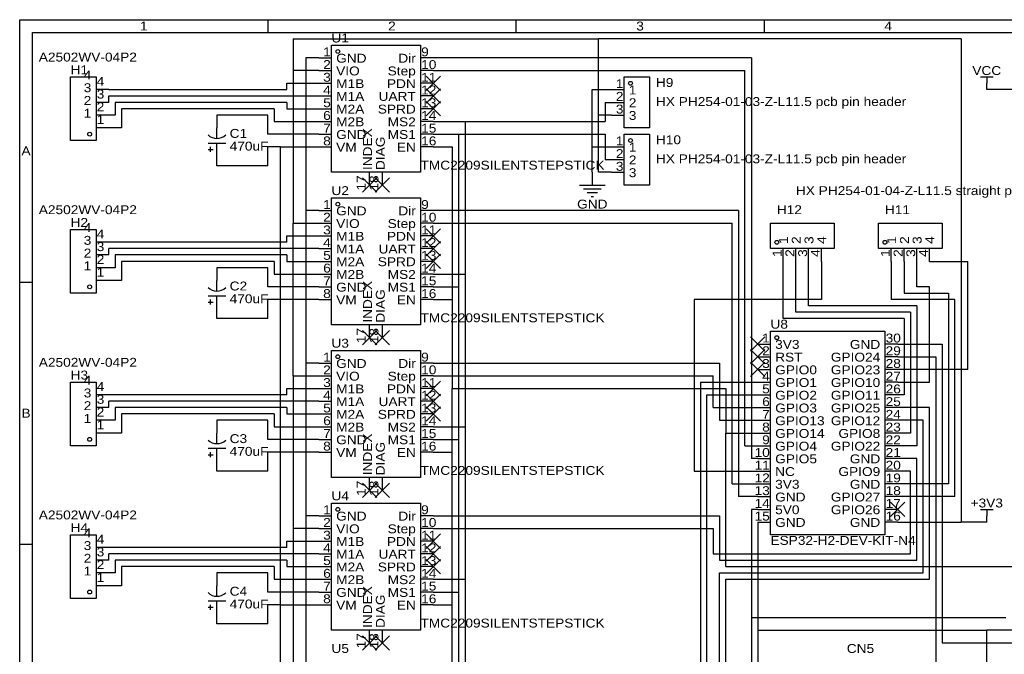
# Model space of a CAD drawing. Header units: millimetres. Extents: x 0 to 297, y 0 to 210.
# Tile 2 of 3: x 0 to 197, y 83 to 210. Entities that reach past the tile are written whole.
import ezdxf
from ezdxf.enums import TextEntityAlignment as Align

# ---------------------------------------------------------------- set-up
doc = ezdxf.new("R2010")
doc.units = ezdxf.units.MM
doc.header["$MEASUREMENT"] = 0
doc.styles.get("Standard").update_dxf_attribs({"font": 'arial.ttf'})

msp = doc.modelspace()

# ---------------------------------------------------------------- linework, layer by layer
at = {"color": 1, "true_color": 0xa00000}
for points in [[(0, 209.55), (297.18, 209.55), (297.18, 0), (0, 0)], [(2.54, 207.01), (294.64, 207.01), (294.64, 2.54), (2.54, 2.54)], [(62.23, 204.47), (80.01, 204.47), (80.01, 179.07), (62.23, 179.07)], [(15.24, 185.42), (10.16, 185.42), (10.16, 198.12), (15.24, 198.12)], [(120.65, 198.12), (125.73, 198.12), (125.73, 187.96), (120.65, 187.96)], [(120.65, 186.69), (125.73, 186.69), (125.73, 176.53), (120.65, 176.53)], [(62.23, 173.99), (80.01, 173.99), (80.01, 148.59), (62.23, 148.59)], [(15.24, 154.94), (10.16, 154.94), (10.16, 167.64), (15.24, 167.64)], [(149.86, 163.83), (149.86, 168.91), (162.56, 168.91), (162.56, 163.83)], [(171.45, 163.83), (171.45, 168.91), (184.15, 168.91), (184.15, 163.83)], [(149.86, 147.32), (172.72, 147.32), (172.72, 106.68), (149.86, 106.68)], [(62.23, 143.51), (80.01, 143.51), (80.01, 118.11), (62.23, 118.11)], [(15.24, 124.46), (10.16, 124.46), (10.16, 137.16), (15.24, 137.16)], [(62.23, 113.03), (80.01, 113.03), (80.01, 87.63), (62.23, 87.63)], [(15.24, 93.98), (10.16, 93.98), (10.16, 106.68), (15.24, 106.68)]]:
    msp.add_lwpolyline(points, close=True, dxfattribs=at)
for points in [[(49.53, 209.55), (49.53, 207.01)], [(99.06, 209.55), (99.06, 207.01)], [(148.59, 209.55), (148.59, 207.01)], [(191.77, 198.12), (194.31, 198.12)], [(193.04, 198.12), (193.04, 196.85)], [(39.37, 185.93), (39.37, 187.96)], [(37.59, 184.91), (41.15, 184.91)], [(39.37, 182.88), (39.37, 184.91)], [(37.59, 183.64), (38.61, 183.64)], [(38.1, 183.13), (38.1, 184.15)], [(111.76, 176.53), (116.84, 176.53)], [(112.52, 175.77), (116.08, 175.77)], [(113.28, 175.01), (115.32, 175.01)], [(114.05, 174.24), (114.55, 174.24)], [(39.37, 155.45), (39.37, 157.48)], [(0, 157.16), (2.54, 157.16)], [(37.59, 154.43), (41.15, 154.43)], [(38.1, 152.65), (38.1, 153.67)], [(39.37, 152.4), (39.37, 154.43)], [(37.59, 153.16), (38.61, 153.16)], [(39.37, 124.97), (39.37, 127)], [(37.59, 123.95), (41.15, 123.95)], [(39.37, 121.92), (39.37, 123.95)], [(37.59, 122.68), (38.61, 122.68)], [(38.1, 122.17), (38.1, 123.19)], [(191.77, 111.76), (194.31, 111.76)], [(193.04, 111.76), (193.04, 110.49)], [(0, 104.78), (2.54, 104.78)], [(39.37, 94.49), (39.37, 96.52)], [(37.59, 93.47), (41.15, 93.47)], [(38.1, 91.69), (38.1, 92.71)], [(39.37, 91.44), (39.37, 93.47)], [(37.59, 92.2), (38.61, 92.2)]]:
    msp.add_lwpolyline(points, dxfattribs=at)
at = {"color": 1, "true_color": 0x008800}
for points in [[(54.61, 205.74), (54.61, 199.39)], [(54.61, 205.74), (115.57, 205.74)], [(115.57, 190.5), (115.57, 205.74)], [(187.96, 205.74), (115.57, 205.74)], [(187.96, 205.74), (187.96, 109.22)], [(57.15, 201.93), (57.15, 186.69)], [(59.69, 201.93), (57.15, 201.93)], [(146.05, 201.93), (82.55, 201.93)], [(146.05, 201.93), (146.05, 121.92)], [(59.69, 199.39), (54.61, 199.39)], [(54.61, 199.39), (54.61, 168.91)], [(82.55, 199.39), (144.78, 199.39)], [(144.78, 124.46), (144.78, 199.39)], [(53.34, 195.58), (53.34, 196.85)], [(53.34, 196.85), (59.69, 196.85)], [(17.78, 195.58), (53.34, 195.58)], [(114.3, 184.15), (114.3, 195.58)], [(114.3, 195.58), (118.11, 195.58)], [(200.66, 195.58), (193.04, 195.58)], [(17.78, 193.04), (17.78, 194.31)], [(17.78, 194.31), (59.69, 194.31)], [(19.05, 193.04), (19.05, 190.5)], [(53.34, 193.04), (19.05, 193.04)], [(53.34, 193.04), (53.34, 191.77)], [(116.84, 193.04), (118.11, 193.04)], [(116.84, 193.04), (116.84, 189.23)], [(20.32, 191.77), (20.32, 187.96)], [(50.8, 191.77), (20.32, 191.77)], [(50.8, 191.77), (50.8, 189.23)], [(53.34, 191.77), (59.69, 191.77)], [(19.05, 190.5), (17.78, 190.5)], [(49.53, 190.5), (39.37, 190.5)], [(49.53, 186.69), (49.53, 190.5)], [(50.8, 189.23), (59.69, 189.23)], [(82.55, 189.23), (88.9, 189.23)], [(88.9, 189.23), (116.84, 189.23)], [(88.9, 189.23), (88.9, 158.75)], [(118.11, 190.5), (115.57, 190.5)], [(115.57, 179.07), (115.57, 190.5)], [(20.32, 187.96), (17.78, 187.96)], [(57.15, 186.69), (49.53, 186.69)], [(57.15, 186.69), (57.15, 171.45)], [(59.69, 186.69), (57.15, 186.69)], [(82.55, 186.69), (87.63, 186.69)], [(87.63, 186.69), (116.84, 186.69)], [(87.63, 156.21), (87.63, 186.69)], [(116.84, 186.69), (116.84, 181.61)], [(52.07, 184.15), (49.53, 184.15)], [(49.53, 180.34), (49.53, 184.15)], [(52.07, 184.15), (59.69, 184.15)], [(52.07, 153.67), (52.07, 184.15)], [(82.55, 184.15), (86.36, 184.15)], [(86.36, 184.15), (86.36, 153.67)], [(114.3, 179.07), (114.3, 184.15)], [(114.3, 184.15), (118.11, 184.15)], [(116.84, 181.61), (118.11, 181.61)], [(49.53, 180.34), (39.37, 180.34)], [(118.11, 179.07), (115.57, 179.07)], [(57.15, 171.45), (57.15, 156.21)], [(59.69, 171.45), (57.15, 171.45)], [(143.51, 171.45), (82.55, 171.45)], [(143.51, 171.45), (143.51, 114.3)], [(54.61, 168.91), (59.69, 168.91)], [(54.61, 138.43), (54.61, 168.91)], [(82.55, 168.91), (142.24, 168.91)], [(142.24, 116.84), (142.24, 168.91)], [(53.34, 165.1), (17.78, 165.1)], [(53.34, 165.1), (53.34, 166.37)], [(53.34, 166.37), (59.69, 166.37)], [(17.78, 162.56), (17.78, 163.83)], [(59.69, 163.83), (17.78, 163.83)], [(19.05, 162.56), (19.05, 160.02)], [(53.34, 162.56), (19.05, 162.56)], [(20.32, 161.29), (20.32, 157.48)], [(50.8, 161.29), (20.32, 161.29)], [(50.8, 161.29), (50.8, 158.75)], [(53.34, 162.56), (53.34, 161.29)], [(53.34, 161.29), (59.69, 161.29)], [(152.4, 149.86), (152.4, 161.29)], [(154.94, 151.13), (154.94, 161.29)], [(157.48, 152.4), (157.48, 161.29)], [(160.02, 161.29), (160.02, 153.67)], [(173.99, 161.29), (173.99, 153.67)], [(176.53, 161.29), (176.53, 154.94)], [(179.07, 156.21), (179.07, 161.29)], [(181.61, 161.29), (189.23, 161.29)], [(189.23, 139.7), (189.23, 161.29)], [(19.05, 160.02), (17.78, 160.02)], [(49.53, 160.02), (39.37, 160.02)], [(49.53, 156.21), (49.53, 160.02)], [(20.32, 157.48), (17.78, 157.48)], [(50.8, 158.75), (59.69, 158.75)], [(82.55, 158.75), (88.9, 158.75)], [(88.9, 158.75), (88.9, 128.27)], [(57.15, 156.21), (49.53, 156.21)], [(57.15, 156.21), (57.15, 140.97)], [(59.69, 156.21), (57.15, 156.21)], [(82.55, 156.21), (87.63, 156.21)], [(87.63, 125.73), (87.63, 156.21)], [(181.61, 156.21), (179.07, 156.21)], [(181.61, 137.16), (181.61, 156.21)], [(52.07, 153.67), (49.53, 153.67)], [(49.53, 149.86), (49.53, 153.67)], [(59.69, 153.67), (52.07, 153.67)], [(52.07, 123.19), (52.07, 153.67)], [(82.55, 153.67), (86.36, 153.67)], [(86.36, 153.67), (86.36, 135.89)], [(160.02, 153.67), (134.62, 153.67)], [(134.62, 153.67), (134.62, 119.38)], [(186.69, 153.67), (173.99, 153.67)], [(176.53, 154.94), (185.42, 154.94)], [(185.42, 154.94), (185.42, 116.84)], [(186.69, 114.3), (186.69, 153.67)], [(179.07, 152.4), (157.48, 152.4)], [(179.07, 152.4), (179.07, 124.46)], [(49.53, 149.86), (39.37, 149.86)], [(176.53, 149.86), (152.4, 149.86)], [(177.8, 151.13), (154.94, 151.13)], [(176.53, 149.86), (176.53, 134.62)], [(177.8, 151.13), (177.8, 127)], [(175.26, 144.78), (184.15, 144.78)], [(184.15, 144.78), (184.15, 85.09)], [(175.26, 142.24), (182.88, 142.24)], [(182.88, 142.24), (182.88, 68.58)], [(57.15, 140.97), (57.15, 125.73)], [(59.69, 140.97), (57.15, 140.97)], [(82.55, 140.97), (139.7, 140.97)], [(139.7, 140.97), (139.7, 129.54)], [(189.23, 139.7), (175.26, 139.7)], [(54.61, 138.43), (59.69, 138.43)], [(54.61, 138.43), (54.61, 107.95)], [(82.55, 138.43), (138.43, 138.43)], [(138.43, 132.08), (138.43, 138.43)], [(53.34, 134.62), (53.34, 135.89)], [(53.34, 135.89), (59.69, 135.89)], [(86.36, 135.89), (140.97, 135.89)], [(86.36, 123.19), (86.36, 135.89)], [(135.89, 137.16), (147.32, 137.16)], [(135.89, 137.16), (135.89, 50.8)], [(140.97, 135.89), (140.97, 127)], [(175.26, 137.16), (181.61, 137.16)], [(53.34, 134.62), (17.78, 134.62)], [(137.16, 49.53), (137.16, 134.62)], [(137.16, 134.62), (147.32, 134.62)], [(176.53, 134.62), (175.26, 134.62)], [(17.78, 132.08), (17.78, 133.35)], [(59.69, 133.35), (17.78, 133.35)], [(19.05, 132.08), (19.05, 129.54)], [(53.34, 132.08), (19.05, 132.08)], [(53.34, 132.08), (53.34, 130.81)], [(138.43, 132.08), (147.32, 132.08)], [(181.61, 132.08), (175.26, 132.08)], [(181.61, 97.79), (181.61, 132.08)], [(20.32, 130.81), (20.32, 127)], [(50.8, 130.81), (20.32, 130.81)], [(50.8, 130.81), (50.8, 128.27)], [(53.34, 130.81), (59.69, 130.81)], [(19.05, 129.54), (17.78, 129.54)], [(49.53, 129.54), (39.37, 129.54)], [(49.53, 125.73), (49.53, 129.54)], [(50.8, 128.27), (59.69, 128.27)], [(82.55, 128.27), (88.9, 128.27)], [(88.9, 128.27), (88.9, 97.79)], [(139.7, 129.54), (147.32, 129.54)], [(180.34, 129.54), (175.26, 129.54)], [(180.34, 99.06), (180.34, 129.54)], [(20.32, 127), (17.78, 127)], [(140.97, 100.33), (140.97, 127)], [(140.97, 127), (147.32, 127)], [(177.8, 127), (175.26, 127)], [(57.15, 125.73), (49.53, 125.73)], [(57.15, 125.73), (57.15, 110.49)], [(59.69, 125.73), (57.15, 125.73)], [(82.55, 125.73), (87.63, 125.73)], [(87.63, 95.25), (87.63, 125.73)], [(144.78, 124.46), (147.32, 124.46)], [(179.07, 124.46), (175.26, 124.46)], [(52.07, 123.19), (49.53, 123.19)], [(49.53, 119.38), (49.53, 123.19)], [(59.69, 123.19), (52.07, 123.19)], [(52.07, 92.71), (52.07, 123.19)], [(82.55, 123.19), (86.36, 123.19)], [(86.36, 92.71), (86.36, 123.19)], [(147.32, 121.92), (146.05, 121.92)], [(179.07, 121.92), (175.26, 121.92)], [(179.07, 101.6), (179.07, 121.92)], [(49.53, 119.38), (39.37, 119.38)], [(134.62, 119.38), (147.32, 119.38)], [(177.8, 119.38), (175.26, 119.38)], [(177.8, 102.87), (177.8, 119.38)], [(142.24, 116.84), (147.32, 116.84)], [(185.42, 116.84), (175.26, 116.84)], [(147.32, 114.3), (143.51, 114.3)], [(186.69, 114.3), (175.26, 114.3)], [(57.15, 110.49), (57.15, 95.25)], [(59.69, 110.49), (57.15, 110.49)], [(82.55, 110.49), (139.7, 110.49)], [(139.7, 110.49), (139.7, 101.6)], [(146.05, 111.76), (146.05, 90.17)], [(147.32, 111.76), (146.05, 111.76)], [(147.32, 109.22), (147.32, 87.63)], [(175.26, 109.22), (187.96, 109.22)], [(193.04, 109.22), (187.96, 109.22)], [(59.69, 107.95), (54.61, 107.95)], [(54.61, 107.95), (54.61, 77.47)], [(82.55, 107.95), (138.43, 107.95)], [(138.43, 107.95), (138.43, 102.87)], [(53.34, 104.14), (53.34, 105.41)], [(53.34, 105.41), (59.69, 105.41)], [(53.34, 104.14), (17.78, 104.14)], [(17.78, 101.6), (17.78, 102.87)], [(59.69, 102.87), (17.78, 102.87)], [(138.43, 102.87), (177.8, 102.87)], [(19.05, 101.6), (19.05, 99.06)], [(53.34, 101.6), (19.05, 101.6)], [(20.32, 100.33), (20.32, 96.52)], [(50.8, 100.33), (20.32, 100.33)], [(50.8, 100.33), (50.8, 97.79)], [(53.34, 101.6), (53.34, 100.33)], [(53.34, 100.33), (59.69, 100.33)], [(139.7, 101.6), (179.07, 101.6)], [(140.97, 100.33), (246.38, 100.33)], [(19.05, 99.06), (17.78, 99.06)], [(49.53, 99.06), (39.37, 99.06)], [(49.53, 95.25), (49.53, 99.06)], [(139.7, 77.47), (139.7, 99.06)], [(139.7, 99.06), (180.34, 99.06)], [(20.32, 96.52), (17.78, 96.52)], [(50.8, 97.79), (59.69, 97.79)], [(82.55, 97.79), (88.9, 97.79)], [(88.9, 97.79), (88.9, 67.31)], [(140.97, 80.01), (140.97, 97.79)], [(140.97, 97.79), (181.61, 97.79)], [(57.15, 95.25), (49.53, 95.25)], [(57.15, 95.25), (57.15, 80.01)], [(59.69, 95.25), (57.15, 95.25)], [(82.55, 95.25), (87.63, 95.25)], [(87.63, 64.77), (87.63, 95.25)], [(52.07, 92.71), (49.53, 92.71)], [(49.53, 88.9), (49.53, 92.71)], [(52.07, 92.71), (59.69, 92.71)], [(52.07, 62.23), (52.07, 92.71)], [(82.55, 92.71), (86.36, 92.71)], [(86.36, 62.23), (86.36, 92.71)], [(49.53, 88.9), (39.37, 88.9)], [(146.05, 90.17), (146.05, 80.01)], [(146.05, 90.17), (196.85, 90.17)], [(147.32, 87.63), (193.04, 87.63)], [(147.32, 87.63), (147.32, 77.47)], [(200.66, 87.63), (193.04, 87.63)], [(193.04, 71.12), (193.04, 87.63)], [(184.15, 85.09), (200.66, 85.09)]]:
    msp.add_lwpolyline(points, dxfattribs=at)
at = {"color": 1, "true_color": 0x880000}
for points in [[(59.69, 201.93), (62.23, 201.93)], [(82.55, 201.93), (80.01, 201.93)], [(59.69, 199.39), (62.23, 199.39)], [(82.55, 199.39), (80.01, 199.39)], [(59.69, 196.85), (62.23, 196.85)], [(82.55, 196.85), (80.01, 196.85)], [(193.04, 195.58), (193.04, 196.85)], [(17.78, 195.58), (15.24, 195.58)], [(118.11, 195.58), (120.65, 195.58)], [(17.78, 193.04), (15.24, 193.04)], [(59.69, 194.31), (62.23, 194.31)], [(82.55, 194.31), (80.01, 194.31)], [(118.11, 193.04), (120.65, 193.04)], [(59.69, 191.77), (62.23, 191.77)], [(82.55, 191.77), (80.01, 191.77)], [(17.78, 190.5), (15.24, 190.5)], [(39.37, 190.5), (39.37, 187.96)], [(59.69, 189.23), (62.23, 189.23)], [(82.55, 189.23), (80.01, 189.23)], [(118.11, 190.5), (120.65, 190.5)], [(17.78, 187.96), (15.24, 187.96)], [(59.69, 186.69), (62.23, 186.69)], [(82.55, 186.69), (80.01, 186.69)], [(39.37, 180.34), (39.37, 182.88)], [(59.69, 184.15), (62.23, 184.15)], [(82.55, 184.15), (80.01, 184.15)], [(118.11, 184.15), (120.65, 184.15)], [(118.11, 181.61), (120.65, 181.61)], [(69.85, 176.53), (69.85, 179.07)], [(72.39, 176.53), (72.39, 179.07)], [(114.3, 179.07), (114.3, 176.53)], [(118.11, 179.07), (120.65, 179.07)], [(59.69, 171.45), (62.23, 171.45)], [(82.55, 171.45), (80.01, 171.45)], [(59.69, 168.91), (62.23, 168.91)], [(82.55, 168.91), (80.01, 168.91)], [(17.78, 165.1), (15.24, 165.1)], [(59.69, 166.37), (62.23, 166.37)], [(82.55, 166.37), (80.01, 166.37)], [(59.69, 163.83), (62.23, 163.83)], [(82.55, 163.83), (80.01, 163.83)], [(152.4, 161.29), (152.4, 163.83)], [(154.94, 161.29), (154.94, 163.83)], [(157.48, 161.29), (157.48, 163.83)], [(160.02, 161.29), (160.02, 163.83)], [(173.99, 161.29), (173.99, 163.83)], [(176.53, 161.29), (176.53, 163.83)], [(179.07, 161.29), (179.07, 163.83)], [(181.61, 161.29), (181.61, 163.83)], [(17.78, 162.56), (15.24, 162.56)], [(59.69, 161.29), (62.23, 161.29)], [(82.55, 161.29), (80.01, 161.29)], [(17.78, 160.02), (15.24, 160.02)], [(39.37, 160.02), (39.37, 157.48)], [(17.78, 157.48), (15.24, 157.48)], [(59.69, 158.75), (62.23, 158.75)], [(82.55, 158.75), (80.01, 158.75)], [(59.69, 156.21), (62.23, 156.21)], [(82.55, 156.21), (80.01, 156.21)], [(59.69, 153.67), (62.23, 153.67)], [(82.55, 153.67), (80.01, 153.67)], [(39.37, 149.86), (39.37, 152.4)], [(69.85, 146.05), (69.85, 148.59)], [(72.39, 146.05), (72.39, 148.59)], [(147.32, 144.78), (149.86, 144.78)], [(175.26, 144.78), (172.72, 144.78)], [(147.32, 142.24), (149.86, 142.24)], [(175.26, 142.24), (172.72, 142.24)], [(59.69, 140.97), (62.23, 140.97)], [(82.55, 140.97), (80.01, 140.97)], [(147.32, 139.7), (149.86, 139.7)], [(175.26, 139.7), (172.72, 139.7)], [(59.69, 138.43), (62.23, 138.43)], [(82.55, 138.43), (80.01, 138.43)], [(59.69, 135.89), (62.23, 135.89)], [(82.55, 135.89), (80.01, 135.89)], [(147.32, 137.16), (149.86, 137.16)], [(175.26, 137.16), (172.72, 137.16)], [(17.78, 134.62), (15.24, 134.62)], [(147.32, 134.62), (149.86, 134.62)], [(175.26, 134.62), (172.72, 134.62)], [(17.78, 132.08), (15.24, 132.08)], [(59.69, 133.35), (62.23, 133.35)], [(82.55, 133.35), (80.01, 133.35)], [(147.32, 132.08), (149.86, 132.08)], [(175.26, 132.08), (172.72, 132.08)], [(59.69, 130.81), (62.23, 130.81)], [(82.55, 130.81), (80.01, 130.81)], [(17.78, 129.54), (15.24, 129.54)], [(39.37, 129.54), (39.37, 127)], [(59.69, 128.27), (62.23, 128.27)], [(82.55, 128.27), (80.01, 128.27)], [(147.32, 129.54), (149.86, 129.54)], [(175.26, 129.54), (172.72, 129.54)], [(17.78, 127), (15.24, 127)], [(147.32, 127), (149.86, 127)], [(175.26, 127), (172.72, 127)], [(59.69, 125.73), (62.23, 125.73)], [(82.55, 125.73), (80.01, 125.73)], [(147.32, 124.46), (149.86, 124.46)], [(175.26, 124.46), (172.72, 124.46)], [(39.37, 119.38), (39.37, 121.92)], [(59.69, 123.19), (62.23, 123.19)], [(82.55, 123.19), (80.01, 123.19)], [(147.32, 121.92), (149.86, 121.92)], [(175.26, 121.92), (172.72, 121.92)], [(69.85, 115.57), (69.85, 118.11)], [(72.39, 115.57), (72.39, 118.11)], [(147.32, 119.38), (149.86, 119.38)], [(175.26, 119.38), (172.72, 119.38)], [(147.32, 116.84), (149.86, 116.84)], [(175.26, 116.84), (172.72, 116.84)], [(147.32, 114.3), (149.86, 114.3)], [(175.26, 114.3), (172.72, 114.3)], [(59.69, 110.49), (62.23, 110.49)], [(82.55, 110.49), (80.01, 110.49)], [(147.32, 111.76), (149.86, 111.76)], [(175.26, 111.76), (172.72, 111.76)], [(193.04, 109.22), (193.04, 110.49)], [(147.32, 109.22), (149.86, 109.22)], [(175.26, 109.22), (172.72, 109.22)], [(59.69, 107.95), (62.23, 107.95)], [(82.55, 107.95), (80.01, 107.95)], [(59.69, 105.41), (62.23, 105.41)], [(82.55, 105.41), (80.01, 105.41)], [(17.78, 104.14), (15.24, 104.14)], [(59.69, 102.87), (62.23, 102.87)], [(82.55, 102.87), (80.01, 102.87)], [(17.78, 101.6), (15.24, 101.6)], [(59.69, 100.33), (62.23, 100.33)], [(82.55, 100.33), (80.01, 100.33)], [(17.78, 99.06), (15.24, 99.06)], [(39.37, 99.06), (39.37, 96.52)], [(17.78, 96.52), (15.24, 96.52)], [(59.69, 97.79), (62.23, 97.79)], [(82.55, 97.79), (80.01, 97.79)], [(59.69, 95.25), (62.23, 95.25)], [(82.55, 95.25), (80.01, 95.25)], [(59.69, 92.71), (62.23, 92.71)], [(82.55, 92.71), (80.01, 92.71)], [(39.37, 88.9), (39.37, 91.44)], [(69.85, 85.09), (69.85, 87.63)], [(72.39, 85.09), (72.39, 87.63)]]:
    msp.add_lwpolyline(points, dxfattribs=at)
at = {"color": 1, "true_color": 0x999999}
for points in [[(83.99, 198.29), (81.11, 195.41)], [(81.11, 198.29), (83.99, 195.41)], [(83.99, 195.75), (81.11, 192.87)], [(81.11, 195.75), (83.99, 192.87)], [(83.99, 193.21), (81.11, 190.33)], [(81.11, 193.21), (83.99, 190.33)], [(71.29, 177.97), (68.41, 175.09)], [(68.41, 177.97), (71.29, 175.09)], [(73.83, 177.97), (70.95, 175.09)], [(70.95, 177.97), (73.83, 175.09)], [(83.99, 167.81), (81.11, 164.93)], [(81.11, 167.81), (83.99, 164.93)], [(83.99, 165.27), (81.11, 162.39)], [(81.11, 165.27), (83.99, 162.39)], [(83.99, 162.73), (81.11, 159.85)], [(81.11, 162.73), (83.99, 159.85)], [(71.29, 147.49), (68.41, 144.61)], [(68.41, 147.49), (71.29, 144.61)], [(73.83, 147.49), (70.95, 144.61)], [(70.95, 147.49), (73.83, 144.61)], [(148.76, 146.22), (145.88, 143.34)], [(145.88, 146.22), (148.76, 143.34)], [(148.76, 143.68), (145.88, 140.8)], [(145.88, 143.68), (148.76, 140.8)], [(148.76, 141.14), (145.88, 138.26)], [(145.88, 141.14), (148.76, 138.26)], [(83.99, 137.33), (81.11, 134.45)], [(81.11, 137.33), (83.99, 134.45)], [(83.99, 134.79), (81.11, 131.91)], [(81.11, 134.79), (83.99, 131.91)], [(83.99, 132.25), (81.11, 129.37)], [(81.11, 132.25), (83.99, 129.37)], [(71.29, 117.01), (68.41, 114.13)], [(68.41, 117.01), (71.29, 114.13)], [(73.83, 117.01), (70.95, 114.13)], [(70.95, 117.01), (73.83, 114.13)], [(176.7, 113.2), (173.82, 110.32)], [(173.82, 113.2), (176.7, 110.32)], [(83.99, 106.85), (81.11, 103.97)], [(81.11, 106.85), (83.99, 103.97)], [(83.99, 104.31), (81.11, 101.43)], [(81.11, 104.31), (83.99, 101.43)], [(83.99, 101.77), (81.11, 98.89)], [(81.11, 101.77), (83.99, 98.89)], [(71.29, 86.53), (68.41, 83.65)], [(68.41, 86.53), (71.29, 83.65)], [(73.83, 86.53), (70.95, 83.65)], [(70.95, 86.53), (73.83, 83.65)]]:
    msp.add_lwpolyline(points, dxfattribs=at)
at = {"color": 1, "true_color": 0xa00000}
for centre in [(39.37, 188.38), (39.37, 157.9), (39.37, 127.42), (39.37, 96.94)]:
    msp.add_arc(centre, 2.54, 225.4819, 313.7778, dxfattribs=at)
at = {"true_color": 0x000000}
for centre in [(63.5, 203.2), (121.92, 196.85), (13.97, 186.69), (121.92, 185.42), (63.5, 172.72), (151.13, 165.1), (172.72, 165.1), (13.97, 156.21), (151.13, 146.05), (63.5, 142.24), (13.97, 125.73), (63.5, 111.76), (13.97, 95.25)]:
    msp.add_ellipse(centre, major_axis=(0, 0.381), ratio=1, dxfattribs=at)

# ---------------------------------------------------------------- texts
at = {"color": 1, "true_color": 0xa00000, "width": 1.1}
for s, p in [('1', (24.77, 208.28)), ('2', (74.3, 208.28)), ('3', (123.83, 208.28)), ('4', (173.35, 208.28)), ('A', (1.27, 183.36)), ('B', (1.27, 130.97))]:
    msp.add_text(s, height=1.78, dxfattribs=at).set_placement(p, align=Align.MIDDLE_CENTER)
at = {"color": 1, "true_color": 0x000080, "width": 1.1}
for s, p in [('U1', (62.23, 204.47)), ('H1', (10.16, 198.12)), ('H9', (127, 195.58)), ('C1', (41.91, 185.42)), ('H10', (127, 184.15)), ('U2', (62.23, 173.99)), ('HX PH254-01-04-Z-L11.5 straight pin header', (154.94, 173.99)), ('H12', (151.13, 170.18)), ('H11', (172.72, 170.18)), ('H2', (10.16, 167.64)), ('C2', (41.91, 154.94)), ('U8', (149.86, 147.32)), ('U3', (62.23, 143.51)), ('H3', (10.16, 137.16)), ('C3', (41.91, 124.46)), ('U4', (62.23, 113.03)), ('H4', (10.16, 106.68)), ('C4', (41.91, 93.98)), ('U5', (62.23, 82.55)), ('CN5', (165.1, 82.55))]:
    msp.add_text(s, height=1.778, dxfattribs=at).set_placement(p, align=Align.BOTTOM_LEFT)
at = {"color": 1, "true_color": 0x0000ff, "width": 1.1}
for s, p in [('A2502WV-04P2', (3.81, 200.66)), ('HX PH254-01-03-Z-L11.5 pcb pin header', (127, 191.77)), ('470uF', (41.91, 182.88)), ('HX PH254-01-03-Z-L11.5 pcb pin header', (127, 180.34)), ('TMC2209SILENTSTEPSTICK', (80.01, 179.07)), ('A2502WV-04P2', (3.81, 170.18)), ('470uF', (41.91, 152.4)), ('TMC2209SILENTSTEPSTICK', (80.01, 148.59)), ('A2502WV-04P2', (3.81, 139.7)), ('470uF', (41.91, 121.92)), ('TMC2209SILENTSTEPSTICK', (80.01, 118.11)), ('A2502WV-04P2', (3.81, 109.22)), ('ESP32-H2-DEV-KIT-N4', (149.86, 104.14)), ('470uF', (41.91, 91.44)), ('TMC2209SILENTSTEPSTICK', (80.01, 87.63))]:
    msp.add_text(s, height=1.778, dxfattribs=at).set_placement(p, align=Align.BOTTOM_LEFT)
at = {"color": 1, "true_color": 0x000000, "width": 1.1}
for s, height, p in [('1', 1.78, (62.1, 201.7)), ('Dir', 1.778, (79.07, 200.43)), ('2', 1.78, (62.1, 199.16)), ('4', 1.78, (14.3, 197.08)), ('3', 1.78, (62.1, 196.62)), ('Step', 1.778, (79.07, 197.89)), ('3', 1.78, (14.3, 194.54)), ('PDN', 1.778, (79.07, 195.35)), ('1', 1.78, (120.52, 195.35)), ('4', 1.78, (62.1, 194.08)), ('UART', 1.778, (79.07, 192.81)), ('2', 1.78, (120.52, 192.81)), ('2', 1.78, (14.3, 192)), ('5', 1.78, (62.1, 191.54)), ('SPRD', 1.778, (79.07, 190.27)), ('3', 1.78, (120.52, 190.27)), ('1', 1.78, (14.3, 189.46)), ('6', 1.78, (62.1, 189)), ('7', 1.78, (62.1, 186.46)), ('MS2', 1.778, (79.07, 187.73)), ('MS1', 1.778, (79.07, 185.19)), ('8', 1.78, (62.1, 183.92)), ('EN', 1.778, (79.07, 182.65)), ('1', 1.78, (120.52, 183.92)), ('2', 1.78, (120.52, 181.38)), ('3', 1.78, (120.52, 178.84)), ('1', 1.78, (62.1, 171.22)), ('2', 1.78, (62.1, 168.68)), ('Dir', 1.778, (79.07, 169.95)), ('Step', 1.778, (79.07, 167.41)), ('4', 1.78, (14.3, 166.6)), ('3', 1.78, (62.1, 166.14)), ('PDN', 1.778, (79.07, 164.87)), ('3', 1.78, (14.3, 164.06)), ('4', 1.78, (62.1, 163.6)), ('2', 1.78, (14.3, 161.52)), ('5', 1.78, (62.1, 161.06)), ('UART', 1.778, (79.07, 162.33)), ('1', 1.78, (14.3, 158.98)), ('SPRD', 1.778, (79.07, 159.79)), ('6', 1.78, (62.1, 158.52)), ('MS2', 1.778, (79.07, 157.25)), ('7', 1.78, (62.1, 155.98)), ('8', 1.78, (62.1, 153.44)), ('MS1', 1.778, (79.07, 154.71)), ('EN', 1.778, (79.07, 152.17)), ('1', 1.78, (149.73, 144.55)), ('GND', 1.778, (171.78, 143.28)), ('2', 1.78, (149.73, 142.01)), ('1', 1.78, (62.1, 140.74)), ('Dir', 1.778, (79.07, 139.47)), ('3', 1.78, (149.73, 139.47)), ('GPIO24', 1.778, (171.78, 140.74)), ('2', 1.78, (62.1, 138.2)), ('GPIO23', 1.778, (171.78, 138.2)), ('4', 1.78, (14.3, 136.12)), ('3', 1.78, (62.1, 135.66)), ('Step', 1.778, (79.07, 136.93)), ('4', 1.78, (149.73, 136.93)), ('GPIO10', 1.778, (171.78, 135.66)), ('3', 1.78, (14.3, 133.58)), ('PDN', 1.778, (79.07, 134.39)), ('5', 1.78, (149.73, 134.39)), ('4', 1.78, (62.1, 133.12)), ('UART', 1.778, (79.07, 131.85)), ('6', 1.78, (149.73, 131.85)), ('GPIO11', 1.778, (171.78, 133.12)), ('2', 1.78, (14.3, 131.04)), ('5', 1.78, (62.1, 130.58)), ('GPIO25', 1.778, (171.78, 130.58)), ('1', 1.78, (14.3, 128.5)), ('6', 1.78, (62.1, 128.04)), ('SPRD', 1.778, (79.07, 129.31)), ('7', 1.78, (149.73, 129.31)), ('GPIO12', 1.778, (171.78, 128.04)), ('7', 1.78, (62.1, 125.5)), ('MS2', 1.778, (79.07, 126.77)), ('8', 1.78, (149.73, 126.77)), ('GPIO8', 1.778, (171.78, 125.5)), ('MS1', 1.778, (79.07, 124.23)), ('9', 1.78, (149.73, 124.23)), ('8', 1.78, (62.1, 122.96)), ('EN', 1.778, (79.07, 121.69)), ('10', 1.778, (149.73, 121.69)), ('GPIO22', 1.778, (171.78, 122.96)), ('GND', 1.778, (171.78, 120.42)), ('11', 1.778, (149.73, 119.15)), ('GPIO9', 1.778, (171.78, 117.88)), ('12', 1.778, (149.73, 116.61)), ('13', 1.778, (149.73, 114.07)), ('GND', 1.778, (171.78, 115.34)), ('GPIO27', 1.778, (171.78, 112.8)), ('1', 1.78, (62.1, 110.26)), ('14', 1.778, (149.73, 111.53)), ('GPIO26', 1.778, (171.78, 110.26)), ('2', 1.78, (62.1, 107.72)), ('Dir', 1.778, (79.07, 108.99)), ('15', 1.778, (149.73, 108.99)), ('GND', 1.778, (171.78, 107.72)), ('Step', 1.778, (79.07, 106.45)), ('4', 1.78, (14.3, 105.64)), ('3', 1.78, (62.1, 105.18)), ('PDN', 1.778, (79.07, 103.91)), ('3', 1.78, (14.3, 103.1)), ('4', 1.78, (62.1, 102.64)), ('2', 1.78, (14.3, 100.56)), ('5', 1.78, (62.1, 100.1)), ('UART', 1.778, (79.07, 101.37)), ('1', 1.78, (14.3, 98.02)), ('SPRD', 1.778, (79.07, 98.83)), ('6', 1.78, (62.1, 97.56)), ('MS2', 1.778, (79.07, 96.29)), ('7', 1.78, (62.1, 95.02)), ('8', 1.78, (62.1, 92.48)), ('MS1', 1.778, (79.07, 93.75)), ('EN', 1.778, (79.07, 91.21))]:
    msp.add_text(s, height=height, dxfattribs=at).set_placement(p, align=Align.BOTTOM_RIGHT)
for s, height, p in [('GND', 1.778, (63.17, 200.43)), ('9', 1.78, (80.14, 201.7)), ('10', 1.778, (80.14, 199.16)), ('VIO', 1.778, (63.17, 197.89)), ('11', 1.778, (80.14, 196.62)), ('4', 1.78, (15.37, 195.81)), ('M1B', 1.778, (63.17, 195.35)), ('3', 1.78, (15.37, 193.27)), ('M1A', 1.778, (63.17, 192.81)), ('12', 1.778, (80.14, 194.08)), ('1', 1.78, (121.59, 194.08)), ('2', 1.78, (15.37, 190.73)), ('M2A', 1.778, (63.17, 190.27)), ('13', 1.778, (80.14, 191.54)), ('2', 1.78, (121.59, 191.54)), ('14', 1.778, (80.14, 189)), ('3', 1.78, (121.59, 189)), ('1', 1.78, (15.37, 188.19)), ('M2B', 1.778, (63.17, 187.73)), ('15', 1.778, (80.14, 186.46)), ('GND', 1.778, (63.17, 185.19)), ('VM', 1.778, (63.17, 182.65)), ('16', 1.778, (80.14, 183.92)), ('1', 1.78, (121.59, 182.65)), ('2', 1.78, (121.59, 180.11)), ('3', 1.78, (121.59, 177.57)), ('9', 1.78, (80.14, 171.22)), ('GND', 1.778, (63.17, 169.95)), ('10', 1.778, (80.14, 168.68)), ('VIO', 1.778, (63.17, 167.41)), ('4', 1.78, (15.37, 165.33)), ('M1B', 1.778, (63.17, 164.87)), ('11', 1.778, (80.14, 166.14)), ('3', 1.78, (15.37, 162.79)), ('12', 1.778, (80.14, 163.6)), ('M1A', 1.778, (63.17, 162.33)), ('13', 1.778, (80.14, 161.06)), ('2', 1.78, (15.37, 160.25)), ('M2A', 1.778, (63.17, 159.79)), ('1', 1.78, (15.37, 157.71)), ('M2B', 1.778, (63.17, 157.25)), ('14', 1.778, (80.14, 158.52)), ('15', 1.778, (80.14, 155.98)), ('GND', 1.778, (63.17, 154.71)), ('16', 1.778, (80.14, 153.44)), ('VM', 1.778, (63.17, 152.17)), ('3V3', 1.778, (150.8, 143.28)), ('30', 1.778, (172.85, 144.55)), ('29', 1.778, (172.85, 142.01)), ('GND', 1.778, (63.17, 139.47)), ('9', 1.78, (80.14, 140.74)), ('RST', 1.778, (150.8, 140.74)), ('28', 1.778, (172.85, 139.47)), ('10', 1.778, (80.14, 138.2)), ('GPIO0', 1.778, (150.8, 138.2)), ('VIO', 1.778, (63.17, 136.93)), ('11', 1.778, (80.14, 135.66)), ('GPIO1', 1.778, (150.8, 135.66)), ('27', 1.778, (172.85, 136.93)), ('4', 1.78, (15.37, 134.85)), ('M1B', 1.778, (63.17, 134.39)), ('26', 1.778, (172.85, 134.39)), ('3', 1.78, (15.37, 132.31)), ('M1A', 1.778, (63.17, 131.85)), ('12', 1.778, (80.14, 133.12)), ('GPIO2', 1.778, (150.8, 133.12)), ('25', 1.778, (172.85, 131.85)), ('2', 1.78, (15.37, 129.77)), ('13', 1.778, (80.14, 130.58)), ('GPIO3', 1.778, (150.8, 130.58)), ('M2A', 1.778, (63.17, 129.31)), ('14', 1.778, (80.14, 128.04)), ('GPIO13', 1.778, (150.8, 128.04)), ('24', 1.778, (172.85, 129.31)), ('1', 1.78, (15.37, 127.23)), ('M2B', 1.778, (63.17, 126.77)), ('15', 1.778, (80.14, 125.5)), ('GPIO14', 1.778, (150.8, 125.5)), ('23', 1.778, (172.85, 126.77)), ('GND', 1.778, (63.17, 124.23)), ('22', 1.778, (172.85, 124.23)), ('VM', 1.778, (63.17, 121.69)), ('16', 1.778, (80.14, 122.96)), ('GPIO4', 1.778, (150.8, 122.96)), ('21', 1.778, (172.85, 121.69)), ('GPIO5', 1.778, (150.8, 120.42)), ('NC', 1.778, (150.8, 117.88)), ('20', 1.778, (172.85, 119.15)), ('19', 1.778, (172.85, 116.61)), ('3V3', 1.778, (150.8, 115.34)), ('18', 1.778, (172.85, 114.07)), ('GND', 1.778, (150.8, 112.8)), ('9', 1.78, (80.14, 110.26)), ('5V0', 1.778, (150.8, 110.26)), ('17', 1.778, (172.85, 111.53)), ('GND', 1.778, (63.17, 108.99)), ('10', 1.778, (80.14, 107.72)), ('GND', 1.778, (150.8, 107.72)), ('16', 1.778, (172.85, 108.99)), ('VIO', 1.778, (63.17, 106.45)), ('4', 1.78, (15.37, 104.37)), ('M1B', 1.778, (63.17, 103.91)), ('11', 1.778, (80.14, 105.18)), ('3', 1.78, (15.37, 101.83)), ('12', 1.778, (80.14, 102.64)), ('M1A', 1.778, (63.17, 101.37)), ('13', 1.778, (80.14, 100.1)), ('2', 1.78, (15.37, 99.29)), ('M2A', 1.778, (63.17, 98.83)), ('1', 1.78, (15.37, 96.75)), ('M2B', 1.778, (63.17, 96.29)), ('14', 1.778, (80.14, 97.56)), ('15', 1.778, (80.14, 95.02)), ('GND', 1.778, (63.17, 93.75)), ('16', 1.778, (80.14, 92.48)), ('VM', 1.778, (63.17, 91.21))]:
    msp.add_text(s, height=height, dxfattribs=at).set_placement(p, align=Align.BOTTOM_LEFT)
at = {"color": 1, "true_color": 0x000080, "width": 1.1}
for s, p in [('VCC', (193.04, 199.39)), ('GND', (114.3, 172.72)), ('+3V3', (193.04, 113.03))]:
    msp.add_text(s, height=1.778, dxfattribs=at).set_placement(p, align=Align.MIDDLE_CENTER)
at = {"color": 1, "true_color": 0x000000, "width": 1.1}
for s, height, p in [('INDEX', 1.778, (70.87, 179.52)), ('DIAG', 1.778, (73.41, 179.52)), ('1', 1.78, (153.9, 164.77)), ('2', 1.78, (156.44, 164.77)), ('3', 1.78, (158.98, 164.77)), ('4', 1.78, (161.52, 164.77)), ('1', 1.78, (175.49, 164.77)), ('2', 1.78, (178.03, 164.77)), ('3', 1.78, (180.57, 164.77)), ('4', 1.78, (183.11, 164.77)), ('INDEX', 1.778, (70.87, 149.04)), ('DIAG', 1.778, (73.41, 149.04)), ('INDEX', 1.778, (70.87, 118.56)), ('DIAG', 1.778, (73.41, 118.56)), ('INDEX', 1.778, (70.87, 88.08)), ('DIAG', 1.778, (73.41, 88.08))]:
    msp.add_text(s, height=height, rotation=90, dxfattribs=at).set_placement(p, align=Align.BOTTOM_LEFT)
for s, height, p in [('17', 1.778, (69.6, 178.46)), ('18', 1.778, (72.14, 178.46)), ('1', 1.78, (152.63, 163.7)), ('2', 1.78, (155.17, 163.7)), ('3', 1.78, (157.71, 163.7)), ('4', 1.78, (160.25, 163.7)), ('1', 1.78, (174.22, 163.7)), ('2', 1.78, (176.76, 163.7)), ('3', 1.78, (179.3, 163.7)), ('4', 1.78, (181.84, 163.7)), ('17', 1.778, (69.6, 147.98)), ('18', 1.778, (72.14, 147.98)), ('17', 1.778, (69.6, 117.5)), ('18', 1.778, (72.14, 117.5)), ('17', 1.778, (69.6, 87.02)), ('18', 1.778, (72.14, 87.02))]:
    msp.add_text(s, height=height, rotation=90, dxfattribs=at).set_placement(p, align=Align.BOTTOM_RIGHT)

doc.saveas('drawing.dxf')
